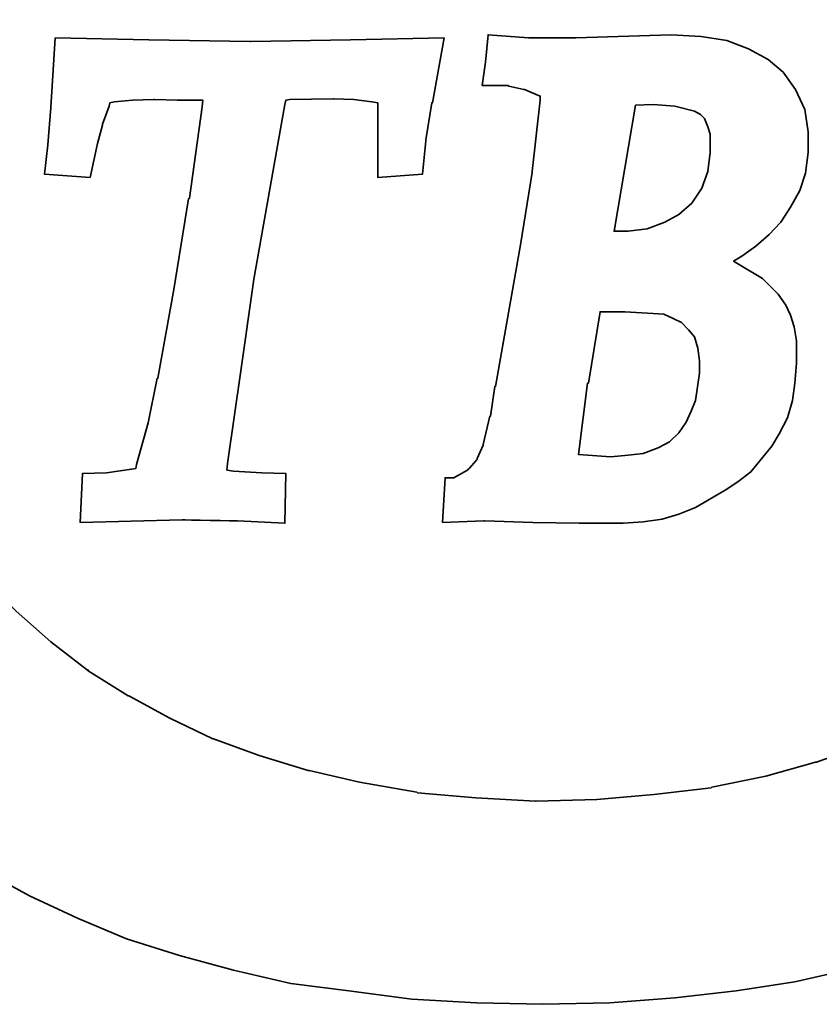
# Model space of a CAD drawing. Header units: millimetres. Extents: x 2 to 201, y -2 to 101.
# Tile 5 of 56: x 143.31 to 145.63, y 48.69 to 51.54. Entities that reach past the tile are written whole.
import ezdxf

# ---------------------------------------------------------------- set-up
doc = ezdxf.new("R2010")
doc.units = ezdxf.units.MM
doc.header["$LTSCALE"] = 0.1
doc.layers.add('layer 1', color=7, linetype='CONTINUOUS')

msp = doc.modelspace()

# ---------------------------------------------------------------- linework, layer by layer
at = {"layer": 'layer 1', "color": 1, "lineweight": 35}
for points, knots in [([(146.5185, 51.7267), (146.5185, 51.7267), (147.0775, 52.0725), (147.0775, 52.0725), (147.0775, 52.0725), (147.0775, 52.0725), (146.9985, 52.173), (146.9985, 52.173), (146.9985, 52.173), (146.9985, 52.173), (146.9075, 52.2665), (146.9075, 52.2665), (146.9075, 52.2665), (146.9075, 52.2665), (146.8138, 52.358), (146.8138, 52.358), (146.8138, 52.358), (146.8138, 52.358), (146.7175, 52.4395), (146.7175, 52.4395), (146.7175, 52.4395), (146.7175, 52.4395), (146.6145, 52.521), (146.6145, 52.521), (146.6145, 52.521), (146.6145, 52.521), (146.612, 52.521), (146.612, 52.521), (146.612, 52.521), (146.612, 52.521), (146.4995, 52.5905), (146.4995, 52.5905), (146.4995, 52.5905), (146.4995, 52.5905), (146.4995, 52.5927), (146.4995, 52.5927), (146.4995, 52.5927), (146.4995, 52.5927), (146.3865, 52.6622), (146.3865, 52.6622), (146.3865, 52.6622), (146.3865, 52.6622), (146.2645, 52.7225), (146.2645, 52.7225), (146.2645, 52.7225), (146.2645, 52.7225), (146.1418, 52.785), (146.1418, 52.785), (146.1418, 52.785), (146.1418, 52.785), (145.993, 52.8425), (145.993, 52.8425), (145.993, 52.8425), (145.993, 52.8425), (145.8323, 52.8975), (145.8323, 52.8975), (145.8323, 52.8975), (145.8323, 52.8975), (145.6645, 52.9455), (145.6645, 52.9455), (145.6645, 52.9455), (145.6645, 52.9455), (145.4873, 52.9837), (145.4873, 52.9837), (145.4873, 52.9837), (145.4873, 52.9837), (145.307, 53.0105), (145.307, 53.0105), (145.307, 53.0105), (145.307, 53.0105), (145.1105, 53.0295), (145.1105, 53.0295), (145.1105, 53.0295), (145.1105, 53.0295), (144.909, 53.039), (144.909, 53.039), (144.909, 53.039), (144.909, 53.039), (144.705, 53.0345), (144.705, 53.0345), (144.705, 53.0345), (144.705, 53.0345), (144.5105, 53.0225), (144.5105, 53.0225), (144.5105, 53.0225), (144.5105, 53.0225), (144.3305, 53.0055), (144.3305, 53.0055), (144.3305, 53.0055), (144.3305, 53.0055), (144.1555, 52.9837), (144.1555, 52.9837), (144.1555, 52.9837), (144.1555, 52.9837), (143.9878, 52.9502), (143.9878, 52.9502), (143.9878, 52.9502), (143.9878, 52.9502), (143.8725, 52.9192), (143.8725, 52.9192), (143.8725, 52.9192), (143.8725, 52.9192), (143.7575, 52.8855), (143.7575, 52.8855), (143.7575, 52.8855), (143.7575, 52.8855), (143.6445, 52.847), (143.6445, 52.847), (143.6445, 52.847), (143.6445, 52.847), (143.539, 52.804), (143.539, 52.804), (143.539, 52.804), (143.539, 52.804), (143.436, 52.756), (143.436, 52.756), (143.436, 52.756), (143.436, 52.756), (143.3305, 52.7055), (143.3305, 52.7055), (143.3305, 52.7055), (143.3305, 52.7055), (143.2345, 52.6527), (143.2345, 52.6527), (143.2345, 52.6527), (143.2345, 52.6527), (143.1385, 52.5975), (143.1385, 52.5975), (143.1385, 52.5975), (143.1385, 52.5975), (143.0473, 52.5352), (143.0473, 52.5352), (143.0473, 52.5352), (143.0473, 52.5352), (142.9585, 52.473), (142.9585, 52.473), (142.9585, 52.473), (142.9585, 52.473), (142.877, 52.406), (142.877, 52.406), (142.877, 52.406), (142.877, 52.406), (142.793, 52.334), (142.793, 52.334), (142.793, 52.334), (142.793, 52.334), (142.6468, 52.1897), (142.6468, 52.1897), (142.6468, 52.1897), (142.6468, 52.1897), (142.644, 52.1875), (142.644, 52.1875), (142.644, 52.1875), (142.644, 52.1875), (142.5075, 52.0245), (142.5075, 52.0245), (142.5075, 52.0245), (142.5075, 52.0245), (142.4305, 51.9115), (142.4305, 51.9115), (142.4305, 51.9115), (142.4305, 51.9115), (142.4283, 51.909), (142.4283, 51.909), (142.4283, 51.909), (142.4283, 51.909), (142.354, 51.782), (142.354, 51.782), (142.354, 51.782), (142.354, 51.782), (142.2865, 51.6502), (142.2865, 51.6502), (142.2865, 51.6502), (142.2865, 51.6502), (142.229, 51.5015), (142.229, 51.5015), (142.229, 51.5015), (142.229, 51.5015), (142.181, 51.3455), (142.181, 51.3455), (142.181, 51.3455), (142.181, 51.3455), (142.181, 51.3405), (142.181, 51.3405), (142.181, 51.3405), (142.181, 51.3405), (142.15, 51.1725), (142.15, 51.1725), (142.15, 51.1725), (142.15, 51.1725), (142.1405, 51.0887), (142.1405, 51.0887), (142.1405, 51.0887), (142.1405, 51.0887), (142.1355, 50.995), (142.1355, 50.995), (142.1355, 50.995), (142.1355, 50.995), (142.1308, 50.9015), (142.1308, 50.9015), (142.1308, 50.9015), (142.1308, 50.9015), (142.1308, 50.808), (142.1308, 50.808), (142.1308, 50.808), (142.1308, 50.808), (142.145, 50.621), (142.145, 50.621), (142.145, 50.621), (142.145, 50.621), (142.174, 50.4527), (142.174, 50.4527), (142.174, 50.4527), (142.174, 50.4527), (142.21, 50.2945), (142.21, 50.2945), (142.21, 50.2945), (142.21, 50.2945), (142.2653, 50.146), (142.2653, 50.146), (142.2653, 50.146), (142.2653, 50.146), (142.3253, 50.0042), (142.3253, 50.0042), (142.3253, 50.0042), (142.3253, 50.0042), (142.397, 49.875), (142.397, 49.875), (142.397, 49.875), (142.397, 49.875), (142.4715, 49.7502), (142.4715, 49.7502), (142.4715, 49.7502), (142.4715, 49.7502), (142.5625, 49.6375), (142.5625, 49.6375), (142.5625, 49.6375), (142.5625, 49.6375), (142.6538, 49.5267), (142.6538, 49.5267), (142.6538, 49.5267), (142.6538, 49.5267), (142.7545, 49.4285), (142.7545, 49.4285), (142.7545, 49.4285), (142.7545, 49.4285), (142.8575, 49.3277), (142.8575, 49.3277), (142.8575, 49.3277), (142.8575, 49.3277), (142.968, 49.2415), (142.968, 49.2415), (142.968, 49.2415), (142.968, 49.2415), (143.0855, 49.1552), (143.0855, 49.1552), (143.0855, 49.1552), (143.0855, 49.1552), (143.2105, 49.0785), (143.2105, 49.0785), (143.2105, 49.0785), (143.2105, 49.0785), (143.3398, 49.0087), (143.3398, 49.0087), (143.3398, 49.0087), (143.3398, 49.0087), (143.479, 48.9437), (143.479, 48.9437), (143.479, 48.9437), (143.479, 48.9437), (143.6205, 48.884), (143.6205, 48.884), (143.6205, 48.884), (143.6205, 48.884), (143.774, 48.836), (143.774, 48.836), (143.774, 48.836), (143.774, 48.836), (143.93, 48.793), (143.93, 48.793), (143.93, 48.793), (143.93, 48.793), (144.0955, 48.7545), (144.0955, 48.7545), (144.0955, 48.7545), (144.0955, 48.7545), (144.2633, 48.733), (144.2633, 48.733), (144.2633, 48.733), (144.2633, 48.733), (144.4458, 48.709), (144.4458, 48.709), (144.4458, 48.709), (144.4458, 48.709), (144.633, 48.6992), (144.633, 48.6992), (144.633, 48.6992), (144.633, 48.6992), (144.825, 48.6945), (144.825, 48.6945), (144.825, 48.6945), (144.825, 48.6945), (145.0193, 48.6992), (145.0193, 48.6992), (145.0193, 48.6992), (145.0193, 48.6992), (145.2065, 48.7137), (145.2065, 48.7137), (145.2065, 48.7137), (145.2065, 48.7137), (145.384, 48.733), (145.384, 48.733), (145.384, 48.733), (145.384, 48.733), (145.554, 48.7592), (145.554, 48.7592), (145.554, 48.7592), (145.554, 48.7592), (145.7195, 48.7975), (145.7195, 48.7975), (145.7195, 48.7975), (145.7195, 48.7975), (145.878, 48.841), (145.878, 48.841), (145.878, 48.841), (145.878, 48.841), (146.027, 48.8912), (146.027, 48.8912), (146.027, 48.8912), (146.027, 48.8912), (146.1755, 48.9512), (146.1755, 48.9512), (146.1755, 48.9512), (146.1755, 48.9512), (146.3773, 49.047), (146.3773, 49.047), (146.3773, 49.047), (146.3773, 49.047), (146.4753, 49.1), (146.4753, 49.1), (146.4753, 49.1), (146.4753, 49.1), (146.5668, 49.1552), (146.5668, 49.1552), (146.5668, 49.1552), (146.5668, 49.1552), (146.6555, 49.2172), (146.6555, 49.2172), (146.6555, 49.2172), (146.6555, 49.2172), (146.7415, 49.2845), (146.7415, 49.2845), (146.7415, 49.2845), (146.7415, 49.2845), (146.8235, 49.352), (146.8235, 49.352), (146.8235, 49.352), (146.8235, 49.352), (146.9003, 49.424), (146.9003, 49.424), (146.9003, 49.424), (146.9003, 49.424), (147.001, 49.5247), (147.001, 49.5247), (147.001, 49.5247), (147.001, 49.5247), (147.0465, 49.5727), (147.0465, 49.5727), (147.0465, 49.5727), (147.0465, 49.5727), (147.08, 49.6085), (147.08, 49.6085), (147.08, 49.6085), (147.08, 49.6085), (146.5185, 49.9565), (146.5185, 49.9565), (146.5185, 49.9565), (146.5185, 49.9565), (146.432, 49.8722), (146.432, 49.8722), (146.432, 49.8722), (146.432, 49.8722), (146.3365, 49.791), (146.3365, 49.791), (146.3365, 49.791), (146.3365, 49.791), (146.2305, 49.7092), (146.2305, 49.7092), (146.2305, 49.7092), (146.2305, 49.7092), (146.1205, 49.6325), (146.1205, 49.6325), (146.1205, 49.6325), (146.1205, 49.6325), (146.118, 49.63), (146.118, 49.63), (146.118, 49.63), (146.118, 49.63), (146.0028, 49.5627), (146.0028, 49.5627), (146.0028, 49.5627), (146.0028, 49.5627), (145.883, 49.5005), (145.883, 49.5005), (145.883, 49.5005), (145.883, 49.5005), (145.8805, 49.5005), (145.8805, 49.5005), (145.8805, 49.5005), (145.8805, 49.5005), (145.751, 49.4427), (145.751, 49.4427), (145.751, 49.4427), (145.751, 49.4427), (145.6165, 49.3947), (145.6165, 49.3947), (145.6165, 49.3947), (145.6165, 49.3947), (145.6143, 49.3947), (145.6143, 49.3947), (145.6143, 49.3947), (145.6143, 49.3947), (145.47, 49.354), (145.47, 49.354), (145.47, 49.354), (145.47, 49.354), (145.3145, 49.323), (145.3145, 49.323), (145.3145, 49.323), (145.3145, 49.323), (145.312, 49.3205), (145.312, 49.3205), (145.312, 49.3205), (145.312, 49.3205), (145.1465, 49.3015), (145.1465, 49.3015), (145.1465, 49.3015), (145.1465, 49.3015), (144.981, 49.287), (144.981, 49.287), (144.981, 49.287), (144.981, 49.287), (144.8058, 49.282), (144.8058, 49.282), (144.8058, 49.282), (144.8058, 49.282), (144.8035, 49.282), (144.8035, 49.282), (144.8035, 49.282), (144.8035, 49.282), (144.6308, 49.292), (144.6308, 49.292), (144.6308, 49.292), (144.6308, 49.292), (144.4625, 49.306), (144.4625, 49.306), (144.4625, 49.306), (144.4625, 49.306), (144.4603, 49.3085), (144.4603, 49.3085), (144.4603, 49.3085), (144.4603, 49.3085), (144.2945, 49.3372), (144.2945, 49.3372), (144.2945, 49.3372), (144.2945, 49.3372), (144.1485, 49.3707), (144.1485, 49.3707), (144.1485, 49.3707), (144.1485, 49.3707), (144.146, 49.3707), (144.146, 49.3707), (144.146, 49.3707), (144.146, 49.3707), (144.0045, 49.414), (144.0045, 49.414), (144.0045, 49.414), (144.0045, 49.414), (143.8725, 49.462), (143.8725, 49.462), (143.8725, 49.462), (143.8725, 49.462), (143.87, 49.462), (143.87, 49.462), (143.87, 49.462), (143.87, 49.462), (143.7455, 49.522), (143.7455, 49.522), (143.7455, 49.522), (143.7455, 49.522), (143.6275, 49.5867), (143.6275, 49.5867), (143.6275, 49.5867), (143.6275, 49.5867), (143.6255, 49.5867), (143.6255, 49.5867), (143.6255, 49.5867), (143.6255, 49.5867), (143.51, 49.6587), (143.51, 49.6587), (143.51, 49.6587), (143.51, 49.6587), (143.51, 49.6612), (143.51, 49.6612), (143.51, 49.6612), (143.51, 49.6612), (143.508, 49.6612), (143.508, 49.6612), (143.508, 49.6612), (143.508, 49.6612), (143.402, 49.743), (143.402, 49.743), (143.402, 49.743), (143.402, 49.743), (143.3015, 49.8315), (143.3015, 49.8315), (143.3015, 49.8315), (143.3015, 49.8315), (143.299, 49.8337), (143.299, 49.8337), (143.299, 49.8337), (143.299, 49.8337), (143.208, 49.9275), (143.208, 49.9275), (143.208, 49.9275), (143.208, 49.9275), (143.1218, 50.0282), (143.1218, 50.0282), (143.1218, 50.0282), (143.1218, 50.0282), (143.1218, 50.0305), (143.1218, 50.0305), (143.1218, 50.0305), (143.1218, 50.0305), (143.0448, 50.146), (143.0448, 50.146), (143.0448, 50.146), (143.0448, 50.146), (143.0425, 50.146), (143.0425, 50.146), (143.0425, 50.146), (143.0425, 50.146), (143.04, 50.1505), (143.04, 50.1505), (143.04, 50.1505), (143.04, 50.1505), (142.98, 50.2632), (142.98, 50.2632), (142.98, 50.2632), (142.98, 50.2632), (142.98, 50.2657), (142.98, 50.2657), (142.98, 50.2657), (142.98, 50.2657), (142.9295, 50.398), (142.9295, 50.398), (142.9295, 50.398), (142.9295, 50.398), (142.927, 50.4025), (142.927, 50.4025), (142.927, 50.4025), (142.927, 50.4025), (142.8843, 50.5465), (142.8843, 50.5465), (142.8843, 50.5465), (142.8843, 50.5465), (142.8843, 50.549), (142.8843, 50.549), (142.8843, 50.549), (142.8843, 50.549), (142.8695, 50.6255), (142.8695, 50.6255), (142.8695, 50.6255), (142.8695, 50.6255), (142.867, 50.628), (142.867, 50.628), (142.867, 50.628), (142.867, 50.628), (142.8575, 50.7047), (142.8575, 50.7047), (142.8575, 50.7047), (142.8575, 50.7047), (142.853, 50.791), (142.853, 50.791), (142.853, 50.791), (142.853, 50.791), (142.8503, 50.8775), (142.8503, 50.8775), (142.8503, 50.8775), (142.8503, 50.8775), (142.8503, 50.88), (142.8503, 50.88), (142.8503, 50.88), (142.8503, 50.88), (142.855, 50.9567), (142.855, 50.9567), (142.855, 50.9567), (142.855, 50.9567), (142.855, 50.9665), (142.855, 50.9665), (142.855, 50.9665), (142.855, 50.9665), (142.8623, 51.048), (142.8623, 51.048), (142.8623, 51.048), (142.8623, 51.048), (142.872, 51.1245), (142.872, 51.1245), (142.872, 51.1245), (142.872, 51.1245), (142.872, 51.1272), (142.872, 51.1272), (142.872, 51.1272), (142.872, 51.1272), (142.8745, 51.1272), (142.8745, 51.1272), (142.8745, 51.1272), (142.8745, 51.1272), (142.8745, 51.132), (142.8745, 51.132), (142.8745, 51.132), (142.8745, 51.132), (142.889, 51.2015), (142.889, 51.2015), (142.889, 51.2015), (142.889, 51.2015), (142.889, 51.204), (142.889, 51.204), (142.889, 51.204), (142.889, 51.204), (142.8935, 51.2205), (142.8935, 51.2205), (142.8935, 51.2205), (142.8935, 51.2205), (142.9323, 51.3455), (142.9323, 51.3455), (142.9323, 51.3455), (142.9323, 51.3455), (142.9323, 51.3477), (142.9323, 51.3477), (142.9323, 51.3477), (142.9323, 51.3477), (142.9945, 51.4775), (142.9945, 51.4775), (142.9945, 51.4775), (142.9945, 51.4775), (143.0615, 51.5975), (143.0615, 51.5975), (143.0615, 51.5975), (143.0615, 51.5975), (143.064, 51.5995), (143.064, 51.5995), (143.064, 51.5995), (143.064, 51.5995), (143.1458, 51.71), (143.1458, 51.71), (143.1458, 51.71), (143.1458, 51.71), (143.232, 51.806), (143.232, 51.806), (143.232, 51.806), (143.232, 51.806), (143.232, 51.8085), (143.232, 51.8085), (143.232, 51.8085), (143.232, 51.8085), (143.323, 51.8995), (143.323, 51.8995), (143.323, 51.8995), (143.323, 51.8995), (143.3255, 51.8995), (143.3255, 51.8995), (143.3255, 51.8995), (143.3255, 51.8995), (143.426, 51.9857), (143.426, 51.9857), (143.426, 51.9857), (143.426, 51.9857), (143.5365, 52.0625), (143.5365, 52.0625), (143.5365, 52.0625), (143.5365, 52.0625), (143.539, 52.065), (143.539, 52.065), (143.539, 52.065), (143.539, 52.065), (143.6543, 52.137), (143.6543, 52.137), (143.6543, 52.137), (143.6543, 52.137), (143.774, 52.2042), (143.774, 52.2042), (143.774, 52.2042), (143.774, 52.2042), (143.7765, 52.2042), (143.7765, 52.2042), (143.7765, 52.2042), (143.7765, 52.2042), (143.901, 52.2592), (143.901, 52.2592), (143.901, 52.2592), (143.901, 52.2592), (144.0358, 52.3072), (144.0358, 52.3072), (144.0358, 52.3072), (144.0358, 52.3072), (144.1745, 52.353), (144.1745, 52.353), (144.1745, 52.353), (144.1745, 52.353), (144.177, 52.353), (144.177, 52.353), (144.177, 52.353), (144.177, 52.353), (144.326, 52.3865), (144.326, 52.3865), (144.326, 52.3865), (144.326, 52.3865), (144.326, 52.389), (144.326, 52.389), (144.326, 52.389), (144.326, 52.389), (144.3285, 52.389), (144.3285, 52.389), (144.3285, 52.389), (144.3285, 52.389), (144.494, 52.413), (144.494, 52.413), (144.494, 52.413), (144.494, 52.413), (144.496, 52.413), (144.496, 52.413), (144.496, 52.413), (144.496, 52.413), (144.6668, 52.4272), (144.6668, 52.4272), (144.6668, 52.4272), (144.6668, 52.4272), (144.837, 52.432), (144.837, 52.432), (144.837, 52.432), (144.837, 52.432), (144.8395, 52.432), (144.8395, 52.432), (144.8395, 52.432), (144.8395, 52.432), (145.012, 52.4272), (145.012, 52.4272), (145.012, 52.4272), (145.012, 52.4272), (145.18, 52.413), (145.18, 52.413), (145.18, 52.413), (145.18, 52.413), (145.1825, 52.4105), (145.1825, 52.4105), (145.1825, 52.4105), (145.1825, 52.4105), (145.3405, 52.382), (145.3405, 52.382), (145.3405, 52.382), (145.3405, 52.382), (145.494, 52.3505), (145.494, 52.3505), (145.494, 52.3505), (145.494, 52.3505), (145.4965, 52.3505), (145.4965, 52.3505), (145.4965, 52.3505), (145.4965, 52.3505), (145.6405, 52.3072), (145.6405, 52.3072), (145.6405, 52.3072), (145.6405, 52.3072), (145.7555, 52.2645), (145.7555, 52.2645), (145.7555, 52.2645), (145.7555, 52.2645), (145.871, 52.2165), (145.871, 52.2165), (145.871, 52.2165), (145.871, 52.2165), (145.8735, 52.2165), (145.8735, 52.2165), (145.8735, 52.2165), (145.8735, 52.2165), (145.979, 52.161), (145.979, 52.161), (145.979, 52.161), (145.979, 52.161), (146.0845, 52.0985), (146.0845, 52.0985), (146.0845, 52.0985), (146.0845, 52.0985), (146.0845, 52.0965), (146.0845, 52.0965), (146.0845, 52.0965), (146.0845, 52.0965), (146.1805, 52.034), (146.1805, 52.034), (146.1805, 52.034), (146.1805, 52.034), (146.1828, 52.034), (146.1828, 52.034), (146.1828, 52.034), (146.1828, 52.034), (146.2715, 51.9645), (146.2715, 51.9645), (146.2715, 51.9645), (146.2715, 51.9645), (146.274, 51.9617), (146.274, 51.9617), (146.274, 51.9617), (146.274, 51.9617), (146.3605, 51.8875), (146.3605, 51.8875), (146.3605, 51.8875), (146.3605, 51.8875), (146.3625, 51.885), (146.3625, 51.885), (146.3625, 51.885), (146.3625, 51.885), (146.4395, 51.806), (146.4395, 51.806), (146.4395, 51.806), (146.4395, 51.806), (146.4825, 51.7605), (146.4825, 51.7605), (146.4825, 51.7605), (146.4825, 51.7605), (146.5185, 51.7267), (146.5185, 51.7267)], [0, 0, 0, 0, 0.004808, 0.004808, 0.004808, 0.004808, 0.009615, 0.009615, 0.009615, 0.009615, 0.014423, 0.014423, 0.014423, 0.014423, 0.019231, 0.019231, 0.019231, 0.019231, 0.024038, 0.024038, 0.024038, 0.024038, 0.028846, 0.028846, 0.028846, 0.028846, 0.033654, 0.033654, 0.033654, 0.033654, 0.038462, 0.038462, 0.038462, 0.038462, 0.043269, 0.043269, 0.043269, 0.043269, 0.048077, 0.048077, 0.048077, 0.048077, 0.052885, 0.052885, 0.052885, 0.052885, 0.057692, 0.057692, 0.057692, 0.057692, 0.0625, 0.0625, 0.0625, 0.0625, 0.067308, 0.067308, 0.067308, 0.067308, 0.072115, 0.072115, 0.072115, 0.072115, 0.076923, 0.076923, 0.076923, 0.076923, 0.081731, 0.081731, 0.081731, 0.081731, 0.086538, 0.086538, 0.086538, 0.086538, 0.091346, 0.091346, 0.091346, 0.091346, 0.096154, 0.096154, 0.096154, 0.096154, 0.100962, 0.100962, 0.100962, 0.100962, 0.105769, 0.105769, 0.105769, 0.105769, 0.110577, 0.110577, 0.110577, 0.110577, 0.115385, 0.115385, 0.115385, 0.115385, 0.120192, 0.120192, 0.120192, 0.120192, 0.125, 0.125, 0.125, 0.125, 0.129808, 0.129808, 0.129808, 0.129808, 0.134615, 0.134615, 0.134615, 0.134615, 0.139423, 0.139423, 0.139423, 0.139423, 0.144231, 0.144231, 0.144231, 0.144231, 0.149038, 0.149038, 0.149038, 0.149038, 0.153846, 0.153846, 0.153846, 0.153846, 0.158654, 0.158654, 0.158654, 0.158654, 0.163462, 0.163462, 0.163462, 0.163462, 0.168269, 0.168269, 0.168269, 0.168269, 0.173077, 0.173077, 0.173077, 0.173077, 0.177885, 0.177885, 0.177885, 0.177885, 0.182692, 0.182692, 0.182692, 0.182692, 0.1875, 0.1875, 0.1875, 0.1875, 0.192308, 0.192308, 0.192308, 0.192308, 0.197115, 0.197115, 0.197115, 0.197115, 0.201923, 0.201923, 0.201923, 0.201923, 0.206731, 0.206731, 0.206731, 0.206731, 0.211538, 0.211538, 0.211538, 0.211538, 0.216346, 0.216346, 0.216346, 0.216346, 0.221154, 0.221154, 0.221154, 0.221154, 0.225962, 0.225962, 0.225962, 0.225962, 0.230769, 0.230769, 0.230769, 0.230769, 0.235577, 0.235577, 0.235577, 0.235577, 0.240385, 0.240385, 0.240385, 0.240385, 0.245192, 0.245192, 0.245192, 0.245192, 0.25, 0.25, 0.25, 0.25, 0.254808, 0.254808, 0.254808, 0.254808, 0.259615, 0.259615, 0.259615, 0.259615, 0.264423, 0.264423, 0.264423, 0.264423, 0.269231, 0.269231, 0.269231, 0.269231, 0.274038, 0.274038, 0.274038, 0.274038, 0.278846, 0.278846, 0.278846, 0.278846, 0.283654, 0.283654, 0.283654, 0.283654, 0.288462, 0.288462, 0.288462, 0.288462, 0.293269, 0.293269, 0.293269, 0.293269, 0.298077, 0.298077, 0.298077, 0.298077, 0.302885, 0.302885, 0.302885, 0.302885, 0.307692, 0.307692, 0.307692, 0.307692, 0.3125, 0.3125, 0.3125, 0.3125, 0.317308, 0.317308, 0.317308, 0.317308, 0.322115, 0.322115, 0.322115, 0.322115, 0.326923, 0.326923, 0.326923, 0.326923, 0.331731, 0.331731, 0.331731, 0.331731, 0.336538, 0.336538, 0.336538, 0.336538, 0.341346, 0.341346, 0.341346, 0.341346, 0.346154, 0.346154, 0.346154, 0.346154, 0.350962, 0.350962, 0.350962, 0.350962, 0.355769, 0.355769, 0.355769, 0.355769, 0.360577, 0.360577, 0.360577, 0.360577, 0.365385, 0.365385, 0.365385, 0.365385, 0.370192, 0.370192, 0.370192, 0.370192, 0.375, 0.375, 0.375, 0.375, 0.379808, 0.379808, 0.379808, 0.379808, 0.384615, 0.384615, 0.384615, 0.384615, 0.389423, 0.389423, 0.389423, 0.389423, 0.394231, 0.394231, 0.394231, 0.394231, 0.399038, 0.399038, 0.399038, 0.399038, 0.403846, 0.403846, 0.403846, 0.403846, 0.408654, 0.408654, 0.408654, 0.408654, 0.413462, 0.413462, 0.413462, 0.413462, 0.418269, 0.418269, 0.418269, 0.418269, 0.423077, 0.423077, 0.423077, 0.423077, 0.427885, 0.427885, 0.427885, 0.427885, 0.432692, 0.432692, 0.432692, 0.432692, 0.4375, 0.4375, 0.4375, 0.4375, 0.442308, 0.442308, 0.442308, 0.442308, 0.447115, 0.447115, 0.447115, 0.447115, 0.451923, 0.451923, 0.451923, 0.451923, 0.456731, 0.456731, 0.456731, 0.456731, 0.461538, 0.461538, 0.461538, 0.461538, 0.466346, 0.466346, 0.466346, 0.466346, 0.471154, 0.471154, 0.471154, 0.471154, 0.475962, 0.475962, 0.475962, 0.475962, 0.480769, 0.480769, 0.480769, 0.480769, 0.485577, 0.485577, 0.485577, 0.485577, 0.490385, 0.490385, 0.490385, 0.490385, 0.495192, 0.495192, 0.495192, 0.495192, 0.5, 0.5, 0.5, 0.5, 0.504808, 0.504808, 0.504808, 0.504808, 0.509615, 0.509615, 0.509615, 0.509615, 0.514423, 0.514423, 0.514423, 0.514423, 0.519231, 0.519231, 0.519231, 0.519231, 0.524038, 0.524038, 0.524038, 0.524038, 0.528846, 0.528846, 0.528846, 0.528846, 0.533654, 0.533654, 0.533654, 0.533654, 0.538462, 0.538462, 0.538462, 0.538462, 0.543269, 0.543269, 0.543269, 0.543269, 0.548077, 0.548077, 0.548077, 0.548077, 0.552885, 0.552885, 0.552885, 0.552885, 0.557692, 0.557692, 0.557692, 0.557692, 0.5625, 0.5625, 0.5625, 0.5625, 0.567308, 0.567308, 0.567308, 0.567308, 0.572115, 0.572115, 0.572115, 0.572115, 0.576923, 0.576923, 0.576923, 0.576923, 0.581731, 0.581731, 0.581731, 0.581731, 0.586538, 0.586538, 0.586538, 0.586538, 0.591346, 0.591346, 0.591346, 0.591346, 0.596154, 0.596154, 0.596154, 0.596154, 0.600962, 0.600962, 0.600962, 0.600962, 0.605769, 0.605769, 0.605769, 0.605769, 0.610577, 0.610577, 0.610577, 0.610577, 0.615385, 0.615385, 0.615385, 0.615385, 0.620192, 0.620192, 0.620192, 0.620192, 0.625, 0.625, 0.625, 0.625, 0.629808, 0.629808, 0.629808, 0.629808, 0.634615, 0.634615, 0.634615, 0.634615, 0.639423, 0.639423, 0.639423, 0.639423, 0.644231, 0.644231, 0.644231, 0.644231, 0.649038, 0.649038, 0.649038, 0.649038, 0.653846, 0.653846, 0.653846, 0.653846, 0.658654, 0.658654, 0.658654, 0.658654, 0.663462, 0.663462, 0.663462, 0.663462, 0.668269, 0.668269, 0.668269, 0.668269, 0.673077, 0.673077, 0.673077, 0.673077, 0.677885, 0.677885, 0.677885, 0.677885, 0.682692, 0.682692, 0.682692, 0.682692, 0.6875, 0.6875, 0.6875, 0.6875, 0.692308, 0.692308, 0.692308, 0.692308, 0.697115, 0.697115, 0.697115, 0.697115, 0.701923, 0.701923, 0.701923, 0.701923, 0.706731, 0.706731, 0.706731, 0.706731, 0.711538, 0.711538, 0.711538, 0.711538, 0.716346, 0.716346, 0.716346, 0.716346, 0.721154, 0.721154, 0.721154, 0.721154, 0.725962, 0.725962, 0.725962, 0.725962, 0.730769, 0.730769, 0.730769, 0.730769, 0.735577, 0.735577, 0.735577, 0.735577, 0.740385, 0.740385, 0.740385, 0.740385, 0.745192, 0.745192, 0.745192, 0.745192, 0.75, 0.75, 0.75, 0.75, 0.754808, 0.754808, 0.754808, 0.754808, 0.759615, 0.759615, 0.759615, 0.759615, 0.764423, 0.764423, 0.764423, 0.764423, 0.769231, 0.769231, 0.769231, 0.769231, 0.774038, 0.774038, 0.774038, 0.774038, 0.778846, 0.778846, 0.778846, 0.778846, 0.783654, 0.783654, 0.783654, 0.783654, 0.788462, 0.788462, 0.788462, 0.788462, 0.793269, 0.793269, 0.793269, 0.793269, 0.798077, 0.798077, 0.798077, 0.798077, 0.802885, 0.802885, 0.802885, 0.802885, 0.807692, 0.807692, 0.807692, 0.807692, 0.8125, 0.8125, 0.8125, 0.8125, 0.817308, 0.817308, 0.817308, 0.817308, 0.822115, 0.822115, 0.822115, 0.822115, 0.826923, 0.826923, 0.826923, 0.826923, 0.831731, 0.831731, 0.831731, 0.831731, 0.836538, 0.836538, 0.836538, 0.836538, 0.841346, 0.841346, 0.841346, 0.841346, 0.846154, 0.846154, 0.846154, 0.846154, 0.850962, 0.850962, 0.850962, 0.850962, 0.855769, 0.855769, 0.855769, 0.855769, 0.860577, 0.860577, 0.860577, 0.860577, 0.865385, 0.865385, 0.865385, 0.865385, 0.870192, 0.870192, 0.870192, 0.870192, 0.875, 0.875, 0.875, 0.875, 0.879808, 0.879808, 0.879808, 0.879808, 0.884615, 0.884615, 0.884615, 0.884615, 0.889423, 0.889423, 0.889423, 0.889423, 0.894231, 0.894231, 0.894231, 0.894231, 0.899038, 0.899038, 0.899038, 0.899038, 0.903846, 0.903846, 0.903846, 0.903846, 0.908654, 0.908654, 0.908654, 0.908654, 0.913462, 0.913462, 0.913462, 0.913462, 0.918269, 0.918269, 0.918269, 0.918269, 0.923077, 0.923077, 0.923077, 0.923077, 0.927885, 0.927885, 0.927885, 0.927885, 0.932692, 0.932692, 0.932692, 0.932692, 0.9375, 0.9375, 0.9375, 0.9375, 0.942308, 0.942308, 0.942308, 0.942308, 0.947115, 0.947115, 0.947115, 0.947115, 0.951923, 0.951923, 0.951923, 0.951923, 0.956731, 0.956731, 0.956731, 0.956731, 0.961538, 0.961538, 0.961538, 0.961538, 0.966346, 0.966346, 0.966346, 0.966346, 0.971154, 0.971154, 0.971154, 0.971154, 0.975962, 0.975962, 0.975962, 0.975962, 0.980769, 0.980769, 0.980769, 0.980769, 0.985577, 0.985577, 0.985577, 0.985577, 0.990385, 0.990385, 0.990385, 0.990385, 0.995192, 0.995192, 0.995192, 0.995192, 1, 1, 1, 1]), ([(145.5925, 51.2185), (145.5925, 51.2185), (145.583, 51.283), (145.583, 51.283), (145.583, 51.283), (145.583, 51.283), (145.5565, 51.3405), (145.5565, 51.3405), (145.5565, 51.3405), (145.5565, 51.3405), (145.5205, 51.391), (145.5205, 51.391), (145.5205, 51.391), (145.5205, 51.391), (145.4775, 51.427), (145.4775, 51.427), (145.4775, 51.427), (145.4775, 51.427), (145.42, 51.458), (145.42, 51.458), (145.42, 51.458), (145.42, 51.458), (145.3575, 51.482), (145.3575, 51.482), (145.3575, 51.482), (145.3575, 51.482), (145.283, 51.494), (145.283, 51.494), (145.283, 51.494), (145.283, 51.494), (145.1965, 51.499), (145.1965, 51.499), (145.1965, 51.499), (145.1965, 51.499), (144.921, 51.4895), (144.921, 51.4895), (144.921, 51.4895), (144.921, 51.4895), (144.784, 51.4895), (144.784, 51.4895), (144.784, 51.4895), (144.784, 51.4895), (144.6668, 51.499), (144.6668, 51.499), (144.6668, 51.499), (144.6668, 51.499), (144.6595, 51.42), (144.6595, 51.42), (144.6595, 51.42), (144.6595, 51.42), (144.6495, 51.3525), (144.6495, 51.3525), (144.6495, 51.3525), (144.6495, 51.3525), (144.7215, 51.3525), (144.7215, 51.3525), (144.7215, 51.3525), (144.7215, 51.3525), (144.724, 51.3525), (144.724, 51.3525), (144.724, 51.3525), (144.724, 51.3525), (144.7265, 51.3502), (144.7265, 51.3502), (144.7265, 51.3502), (144.7265, 51.3502), (144.7698, 51.3405), (144.7698, 51.3405), (144.7698, 51.3405), (144.7698, 51.3405), (144.772, 51.3405), (144.772, 51.3405), (144.772, 51.3405), (144.772, 51.3405), (144.8058, 51.326), (144.8058, 51.326), (144.8058, 51.326), (144.8058, 51.326), (144.8175, 51.3215), (144.8175, 51.3215), (144.8175, 51.3215), (144.8175, 51.3215), (144.8175, 51.3092), (144.8175, 51.3092), (144.8175, 51.3092), (144.8175, 51.3092), (144.7938, 51.103), (144.7938, 51.103), (144.7938, 51.103), (144.7938, 51.103), (144.7938, 51.1005), (144.7938, 51.1005), (144.7938, 51.1005), (144.7938, 51.1005), (144.76, 50.8917), (144.76, 50.8917), (144.76, 50.8917), (144.76, 50.8917), (144.688, 50.4815), (144.688, 50.4815), (144.688, 50.4815), (144.688, 50.4815), (144.6858, 50.4815), (144.6858, 50.4815), (144.6858, 50.4815), (144.6858, 50.4815), (144.6735, 50.3952), (144.6735, 50.3952), (144.6735, 50.3952), (144.6735, 50.3952), (144.6715, 50.3952), (144.6715, 50.3952), (144.6715, 50.3952), (144.6715, 50.3952), (144.652, 50.314), (144.652, 50.314), (144.652, 50.314), (144.652, 50.314), (144.652, 50.3115), (144.652, 50.3115), (144.652, 50.3115), (144.652, 50.3115), (144.6355, 50.273), (144.6355, 50.273), (144.6355, 50.273), (144.6355, 50.273), (144.6355, 50.2705), (144.6355, 50.2705), (144.6355, 50.2705), (144.6355, 50.2705), (144.633, 50.268), (144.633, 50.268), (144.633, 50.268), (144.633, 50.268), (144.6115, 50.244), (144.6115, 50.244), (144.6115, 50.244), (144.6115, 50.244), (144.609, 50.242), (144.609, 50.242), (144.609, 50.242), (144.609, 50.242), (144.6068, 50.2395), (144.6068, 50.2395), (144.6068, 50.2395), (144.6068, 50.2395), (144.5728, 50.2202), (144.5728, 50.2202), (144.5728, 50.2202), (144.5728, 50.2202), (144.568, 50.2177), (144.568, 50.2177), (144.568, 50.2177), (144.568, 50.2177), (144.5635, 50.2177), (144.5635, 50.2177), (144.5635, 50.2177), (144.5635, 50.2177), (144.542, 50.2177), (144.542, 50.2177), (144.542, 50.2177), (144.542, 50.2177), (144.5348, 50.0885), (144.5348, 50.0885), (144.5348, 50.0885), (144.5348, 50.0885), (144.6548, 50.093), (144.6548, 50.093), (144.6548, 50.093), (144.6548, 50.093), (144.657, 50.093), (144.657, 50.093), (144.657, 50.093), (144.657, 50.093), (144.796, 50.0885), (144.796, 50.0885), (144.796, 50.0885), (144.796, 50.0885), (144.9305, 50.0857), (144.9305, 50.0857), (144.9305, 50.0857), (144.9305, 50.0857), (145.0575, 50.0857), (145.0575, 50.0857), (145.0575, 50.0857), (145.0575, 50.0857), (145.1153, 50.0905), (145.1153, 50.0905), (145.1153, 50.0905), (145.1153, 50.0905), (145.1705, 50.0977), (145.1705, 50.0977), (145.1705, 50.0977), (145.1705, 50.0977), (145.2185, 50.1125), (145.2185, 50.1125), (145.2185, 50.1125), (145.2185, 50.1125), (145.2665, 50.1312), (145.2665, 50.1312), (145.2665, 50.1312), (145.2665, 50.1312), (145.3528, 50.182), (145.3528, 50.182), (145.3528, 50.182), (145.3528, 50.182), (145.3888, 50.2057), (145.3888, 50.2057), (145.3888, 50.2057), (145.3888, 50.2057), (145.427, 50.2345), (145.427, 50.2345), (145.427, 50.2345), (145.427, 50.2345), (145.4873, 50.309), (145.4873, 50.309), (145.4873, 50.309), (145.4873, 50.309), (145.5085, 50.345), (145.5085, 50.345), (145.5085, 50.345), (145.5085, 50.345), (145.5325, 50.3907), (145.5325, 50.3907), (145.5325, 50.3907), (145.5325, 50.3907), (145.547, 50.441), (145.547, 50.441), (145.547, 50.441), (145.547, 50.441), (145.554, 50.4915), (145.554, 50.4915), (145.554, 50.4915), (145.554, 50.4915), (145.559, 50.549), (145.559, 50.549), (145.559, 50.549), (145.559, 50.549), (145.559, 50.6135), (145.559, 50.6135), (145.559, 50.6135), (145.559, 50.6135), (145.552, 50.6542), (145.552, 50.6542), (145.552, 50.6542), (145.552, 50.6542), (145.542, 50.688), (145.542, 50.688), (145.542, 50.688), (145.542, 50.688), (145.528, 50.7167), (145.528, 50.7167), (145.528, 50.7167), (145.528, 50.7167), (145.506, 50.7482), (145.506, 50.7482), (145.506, 50.7482), (145.506, 50.7482), (145.4605, 50.7935), (145.4605, 50.7935), (145.4605, 50.7935), (145.4605, 50.7935), (145.4008, 50.8295), (145.4008, 50.8295), (145.4008, 50.8295), (145.4008, 50.8295), (145.3768, 50.844), (145.3768, 50.844), (145.3768, 50.844), (145.3768, 50.844), (145.4008, 50.8585), (145.4008, 50.8585), (145.4008, 50.8585), (145.4008, 50.8585), (145.4415, 50.887), (145.4415, 50.887), (145.4415, 50.887), (145.4415, 50.887), (145.48, 50.921), (145.48, 50.921), (145.48, 50.921), (145.48, 50.921), (145.5133, 50.9567), (145.5133, 50.9567), (145.5133, 50.9567), (145.5133, 50.9567), (145.542, 51), (145.542, 51), (145.542, 51), (145.542, 51), (145.5685, 51.048), (145.5685, 51.048), (145.5685, 51.048), (145.5685, 51.048), (145.5855, 51.0985), (145.5855, 51.0985), (145.5855, 51.0985), (145.5855, 51.0985), (145.5925, 51.1582), (145.5925, 51.1582), (145.5925, 51.1582), (145.5925, 51.1582), (145.5925, 51.2185), (145.5925, 51.2185)], [0, 0, 0, 0, 0.013158, 0.013158, 0.013158, 0.013158, 0.026316, 0.026316, 0.026316, 0.026316, 0.039474, 0.039474, 0.039474, 0.039474, 0.052632, 0.052632, 0.052632, 0.052632, 0.065789, 0.065789, 0.065789, 0.065789, 0.078947, 0.078947, 0.078947, 0.078947, 0.092105, 0.092105, 0.092105, 0.092105, 0.105263, 0.105263, 0.105263, 0.105263, 0.118421, 0.118421, 0.118421, 0.118421, 0.131579, 0.131579, 0.131579, 0.131579, 0.144737, 0.144737, 0.144737, 0.144737, 0.157895, 0.157895, 0.157895, 0.157895, 0.171053, 0.171053, 0.171053, 0.171053, 0.184211, 0.184211, 0.184211, 0.184211, 0.197368, 0.197368, 0.197368, 0.197368, 0.210526, 0.210526, 0.210526, 0.210526, 0.223684, 0.223684, 0.223684, 0.223684, 0.236842, 0.236842, 0.236842, 0.236842, 0.25, 0.25, 0.25, 0.25, 0.263158, 0.263158, 0.263158, 0.263158, 0.276316, 0.276316, 0.276316, 0.276316, 0.289474, 0.289474, 0.289474, 0.289474, 0.302632, 0.302632, 0.302632, 0.302632, 0.315789, 0.315789, 0.315789, 0.315789, 0.328947, 0.328947, 0.328947, 0.328947, 0.342105, 0.342105, 0.342105, 0.342105, 0.355263, 0.355263, 0.355263, 0.355263, 0.368421, 0.368421, 0.368421, 0.368421, 0.381579, 0.381579, 0.381579, 0.381579, 0.394737, 0.394737, 0.394737, 0.394737, 0.407895, 0.407895, 0.407895, 0.407895, 0.421053, 0.421053, 0.421053, 0.421053, 0.434211, 0.434211, 0.434211, 0.434211, 0.447368, 0.447368, 0.447368, 0.447368, 0.460526, 0.460526, 0.460526, 0.460526, 0.473684, 0.473684, 0.473684, 0.473684, 0.486842, 0.486842, 0.486842, 0.486842, 0.5, 0.5, 0.5, 0.5, 0.513158, 0.513158, 0.513158, 0.513158, 0.526316, 0.526316, 0.526316, 0.526316, 0.539474, 0.539474, 0.539474, 0.539474, 0.552632, 0.552632, 0.552632, 0.552632, 0.565789, 0.565789, 0.565789, 0.565789, 0.578947, 0.578947, 0.578947, 0.578947, 0.592105, 0.592105, 0.592105, 0.592105, 0.605263, 0.605263, 0.605263, 0.605263, 0.618421, 0.618421, 0.618421, 0.618421, 0.631579, 0.631579, 0.631579, 0.631579, 0.644737, 0.644737, 0.644737, 0.644737, 0.657895, 0.657895, 0.657895, 0.657895, 0.671053, 0.671053, 0.671053, 0.671053, 0.684211, 0.684211, 0.684211, 0.684211, 0.697368, 0.697368, 0.697368, 0.697368, 0.710526, 0.710526, 0.710526, 0.710526, 0.723684, 0.723684, 0.723684, 0.723684, 0.736842, 0.736842, 0.736842, 0.736842, 0.75, 0.75, 0.75, 0.75, 0.763158, 0.763158, 0.763158, 0.763158, 0.776316, 0.776316, 0.776316, 0.776316, 0.789474, 0.789474, 0.789474, 0.789474, 0.802632, 0.802632, 0.802632, 0.802632, 0.815789, 0.815789, 0.815789, 0.815789, 0.828947, 0.828947, 0.828947, 0.828947, 0.842105, 0.842105, 0.842105, 0.842105, 0.855263, 0.855263, 0.855263, 0.855263, 0.868421, 0.868421, 0.868421, 0.868421, 0.881579, 0.881579, 0.881579, 0.881579, 0.894737, 0.894737, 0.894737, 0.894737, 0.907895, 0.907895, 0.907895, 0.907895, 0.921053, 0.921053, 0.921053, 0.921053, 0.934211, 0.934211, 0.934211, 0.934211, 0.947368, 0.947368, 0.947368, 0.947368, 0.960526, 0.960526, 0.960526, 0.960526, 0.973684, 0.973684, 0.973684, 0.973684, 0.986842, 0.986842, 0.986842, 0.986842, 1, 1, 1, 1]), ([(143.414, 51.4895), (143.414, 51.4895), (143.402, 51.288), (143.402, 51.288), (143.402, 51.288), (143.402, 51.288), (143.3928, 51.18), (143.3928, 51.18), (143.3928, 51.18), (143.3928, 51.18), (143.383, 51.0957), (143.383, 51.0957), (143.383, 51.0957), (143.383, 51.0957), (143.515, 51.0862), (143.515, 51.0862), (143.515, 51.0862), (143.515, 51.0862), (143.5365, 51.1845), (143.5365, 51.1845), (143.5365, 51.1845), (143.5365, 51.1845), (143.551, 51.2375), (143.551, 51.2375), (143.551, 51.2375), (143.551, 51.2375), (143.551, 51.24), (143.551, 51.24), (143.551, 51.24), (143.551, 51.24), (143.57, 51.2925), (143.57, 51.2925), (143.57, 51.2925), (143.57, 51.2925), (143.5725, 51.302), (143.5725, 51.302), (143.5725, 51.302), (143.5725, 51.302), (143.5845, 51.3045), (143.5845, 51.3045), (143.5845, 51.3045), (143.5845, 51.3045), (143.6375, 51.3092), (143.6375, 51.3092), (143.6375, 51.3092), (143.6375, 51.3092), (143.6995, 51.312), (143.6995, 51.312), (143.6995, 51.312), (143.6995, 51.312), (143.7023, 51.312), (143.7023, 51.312), (143.7023, 51.312), (143.7023, 51.312), (143.767, 51.3092), (143.767, 51.3092), (143.767, 51.3092), (143.767, 51.3092), (143.8195, 51.3092), (143.8195, 51.3092), (143.8195, 51.3092), (143.8195, 51.3092), (143.8415, 51.3092), (143.8415, 51.3092), (143.8415, 51.3092), (143.8415, 51.3092), (143.839, 51.29), (143.839, 51.29), (143.839, 51.29), (143.839, 51.29), (143.8028, 51.0262), (143.8028, 51.0262), (143.8028, 51.0262), (143.8028, 51.0262), (143.8003, 51.024), (143.8003, 51.024), (143.8003, 51.024), (143.8003, 51.024), (143.7575, 50.7622), (143.7575, 50.7622), (143.7575, 50.7622), (143.7575, 50.7622), (143.7115, 50.5055), (143.7115, 50.5055), (143.7115, 50.5055), (143.7115, 50.5055), (143.7095, 50.5055), (143.7095, 50.5055), (143.7095, 50.5055), (143.7095, 50.5055), (143.683, 50.376), (143.683, 50.376), (143.683, 50.376), (143.683, 50.376), (143.6495, 50.256), (143.6495, 50.256), (143.6495, 50.256), (143.6495, 50.256), (143.647, 50.244), (143.647, 50.244), (143.647, 50.244), (143.647, 50.244), (143.635, 50.242), (143.635, 50.242), (143.635, 50.242), (143.635, 50.242), (143.563, 50.232), (143.563, 50.232), (143.563, 50.232), (143.563, 50.232), (143.4933, 50.23), (143.4933, 50.23), (143.4933, 50.23), (143.4933, 50.23), (143.486, 50.0885), (143.486, 50.0885), (143.486, 50.0885), (143.486, 50.0885), (143.7815, 50.0955), (143.7815, 50.0955), (143.7815, 50.0955), (143.7815, 50.0955), (143.7835, 50.0955), (143.7835, 50.0955), (143.7835, 50.0955), (143.7835, 50.0955), (143.942, 50.093), (143.942, 50.093), (143.942, 50.093), (143.942, 50.093), (144.079, 50.0857), (144.079, 50.0857), (144.079, 50.0857), (144.079, 50.0857), (144.081, 50.23), (144.081, 50.23), (144.081, 50.23), (144.081, 50.23), (144.0118, 50.232), (144.0118, 50.232), (144.0118, 50.232), (144.0118, 50.232), (143.93, 50.237), (143.93, 50.237), (143.93, 50.237), (143.93, 50.237), (143.911, 50.2395), (143.911, 50.2395), (143.911, 50.2395), (143.911, 50.2395), (143.913, 50.2585), (143.913, 50.2585), (143.913, 50.2585), (143.913, 50.2585), (143.9515, 50.5272), (143.9515, 50.5272), (143.9515, 50.5272), (143.9515, 50.5272), (143.9878, 50.784), (143.9878, 50.784), (143.9878, 50.784), (143.9878, 50.784), (143.9878, 50.7865), (143.9878, 50.7865), (143.9878, 50.7865), (143.9878, 50.7865), (144.079, 51.2972), (144.079, 51.2972), (144.079, 51.2972), (144.079, 51.2972), (144.081, 51.3092), (144.081, 51.3092), (144.081, 51.3092), (144.081, 51.3092), (144.093, 51.312), (144.093, 51.312), (144.093, 51.312), (144.093, 51.312), (144.218, 51.314), (144.218, 51.314), (144.218, 51.314), (144.218, 51.314), (144.2205, 51.314), (144.2205, 51.314), (144.2205, 51.314), (144.2205, 51.314), (144.278, 51.312), (144.278, 51.312), (144.278, 51.312), (144.278, 51.312), (144.3305, 51.3045), (144.3305, 51.3045), (144.3305, 51.3045), (144.3305, 51.3045), (144.3475, 51.302), (144.3475, 51.302), (144.3475, 51.302), (144.3475, 51.302), (144.3475, 51.2852), (144.3475, 51.2852), (144.3475, 51.2852), (144.3475, 51.2852), (144.3475, 51.175), (144.3475, 51.175), (144.3475, 51.175), (144.3475, 51.175), (144.3475, 51.0862), (144.3475, 51.0862), (144.3475, 51.0862), (144.3475, 51.0862), (144.477, 51.0957), (144.477, 51.0957), (144.477, 51.0957), (144.477, 51.0957), (144.4865, 51.192), (144.4865, 51.192), (144.4865, 51.192), (144.4865, 51.192), (144.4865, 51.1945), (144.4865, 51.1945), (144.4865, 51.1945), (144.4865, 51.1945), (144.5035, 51.302), (144.5035, 51.302), (144.5035, 51.302), (144.5035, 51.302), (144.506, 51.302), (144.506, 51.302), (144.506, 51.302), (144.506, 51.302), (144.5395, 51.4895), (144.5395, 51.4895), (144.5395, 51.4895), (144.5395, 51.4895), (144.2685, 51.4845), (144.2685, 51.4845), (144.2685, 51.4845), (144.2685, 51.4845), (143.9805, 51.4797), (143.9805, 51.4797), (143.9805, 51.4797), (143.9805, 51.4797), (143.978, 51.4797), (143.978, 51.4797), (143.978, 51.4797), (143.978, 51.4797), (143.6855, 51.4845), (143.6855, 51.4845), (143.6855, 51.4845), (143.6855, 51.4845), (143.414, 51.4895), (143.414, 51.4895)], [0, 0, 0, 0, 0.015873, 0.015873, 0.015873, 0.015873, 0.031746, 0.031746, 0.031746, 0.031746, 0.047619, 0.047619, 0.047619, 0.047619, 0.063492, 0.063492, 0.063492, 0.063492, 0.079365, 0.079365, 0.079365, 0.079365, 0.095238, 0.095238, 0.095238, 0.095238, 0.111111, 0.111111, 0.111111, 0.111111, 0.126984, 0.126984, 0.126984, 0.126984, 0.142857, 0.142857, 0.142857, 0.142857, 0.15873, 0.15873, 0.15873, 0.15873, 0.174603, 0.174603, 0.174603, 0.174603, 0.190476, 0.190476, 0.190476, 0.190476, 0.206349, 0.206349, 0.206349, 0.206349, 0.222222, 0.222222, 0.222222, 0.222222, 0.238095, 0.238095, 0.238095, 0.238095, 0.253968, 0.253968, 0.253968, 0.253968, 0.269841, 0.269841, 0.269841, 0.269841, 0.285714, 0.285714, 0.285714, 0.285714, 0.301587, 0.301587, 0.301587, 0.301587, 0.31746, 0.31746, 0.31746, 0.31746, 0.333333, 0.333333, 0.333333, 0.333333, 0.349206, 0.349206, 0.349206, 0.349206, 0.365079, 0.365079, 0.365079, 0.365079, 0.380952, 0.380952, 0.380952, 0.380952, 0.396825, 0.396825, 0.396825, 0.396825, 0.412698, 0.412698, 0.412698, 0.412698, 0.428571, 0.428571, 0.428571, 0.428571, 0.444444, 0.444444, 0.444444, 0.444444, 0.460317, 0.460317, 0.460317, 0.460317, 0.47619, 0.47619, 0.47619, 0.47619, 0.492063, 0.492063, 0.492063, 0.492064, 0.507937, 0.507937, 0.507937, 0.507937, 0.52381, 0.52381, 0.52381, 0.52381, 0.539683, 0.539683, 0.539683, 0.539683, 0.555556, 0.555556, 0.555556, 0.555556, 0.571429, 0.571429, 0.571429, 0.571429, 0.587302, 0.587302, 0.587302, 0.587302, 0.603175, 0.603175, 0.603175, 0.603175, 0.619048, 0.619048, 0.619048, 0.619048, 0.634921, 0.634921, 0.634921, 0.634921, 0.650794, 0.650794, 0.650794, 0.650794, 0.666667, 0.666667, 0.666667, 0.666667, 0.68254, 0.68254, 0.68254, 0.68254, 0.698413, 0.698413, 0.698413, 0.698413, 0.714286, 0.714286, 0.714286, 0.714286, 0.730159, 0.730159, 0.730159, 0.730159, 0.746032, 0.746032, 0.746032, 0.746032, 0.761905, 0.761905, 0.761905, 0.761905, 0.777778, 0.777778, 0.777778, 0.777778, 0.793651, 0.793651, 0.793651, 0.793651, 0.809524, 0.809524, 0.809524, 0.809524, 0.825397, 0.825397, 0.825397, 0.825397, 0.84127, 0.84127, 0.84127, 0.84127, 0.857143, 0.857143, 0.857143, 0.857143, 0.873016, 0.873016, 0.873016, 0.873016, 0.888889, 0.888889, 0.888889, 0.888889, 0.904762, 0.904762, 0.904762, 0.904762, 0.920635, 0.920635, 0.920635, 0.920635, 0.936508, 0.936508, 0.936508, 0.936508, 0.952381, 0.952381, 0.952381, 0.952381, 0.968254, 0.968254, 0.968254, 0.968254, 0.984127, 0.984127, 0.984127, 0.984127, 1, 1, 1, 1]), ([(145.3095, 51.1582), (145.3095, 51.1582), (145.3095, 51.211), (145.3095, 51.211), (145.3095, 51.211), (145.3095, 51.211), (145.3025, 51.2325), (145.3025, 51.2325), (145.3025, 51.2325), (145.3025, 51.2325), (145.2925, 51.2565), (145.2925, 51.2565), (145.2925, 51.2565), (145.2925, 51.2565), (145.2808, 51.2685), (145.2808, 51.2685), (145.2808, 51.2685), (145.2808, 51.2685), (145.264, 51.278), (145.264, 51.278), (145.264, 51.278), (145.264, 51.278), (145.2065, 51.2925), (145.2065, 51.2925), (145.2065, 51.2925), (145.2065, 51.2925), (145.144, 51.2972), (145.144, 51.2972), (145.144, 51.2972), (145.144, 51.2972), (145.0935, 51.295), (145.0935, 51.295), (145.0935, 51.295), (145.0935, 51.295), (145.031, 50.9305), (145.031, 50.9305), (145.031, 50.9305), (145.031, 50.9305), (145.072, 50.9305), (145.072, 50.9305), (145.072, 50.9305), (145.072, 50.9305), (145.127, 50.9377), (145.127, 50.9377), (145.127, 50.9377), (145.127, 50.9377), (145.1778, 50.9567), (145.1778, 50.9567), (145.1778, 50.9567), (145.1778, 50.9567), (145.2185, 50.9785), (145.2185, 50.9785), (145.2185, 50.9785), (145.2185, 50.9785), (145.2565, 51.012), (145.2565, 51.012), (145.2565, 51.012), (145.2565, 51.012), (145.2855, 51.055), (145.2855, 51.055), (145.2855, 51.055), (145.2855, 51.055), (145.3025, 51.103), (145.3025, 51.103), (145.3025, 51.103), (145.3025, 51.103), (145.3095, 51.1582), (145.3095, 51.1582)], [0, 0, 0, 0, 0.058824, 0.058824, 0.058824, 0.058824, 0.117647, 0.117647, 0.117647, 0.117647, 0.176471, 0.176471, 0.176471, 0.176471, 0.235294, 0.235294, 0.235294, 0.235294, 0.294118, 0.294118, 0.294118, 0.294118, 0.352941, 0.352941, 0.352941, 0.352941, 0.411765, 0.411765, 0.411765, 0.411765, 0.470588, 0.470588, 0.470588, 0.470588, 0.529412, 0.529412, 0.529412, 0.529412, 0.588235, 0.588235, 0.588235, 0.588235, 0.647059, 0.647059, 0.647059, 0.647059, 0.705882, 0.705882, 0.705882, 0.705882, 0.764706, 0.764706, 0.764706, 0.764706, 0.823529, 0.823529, 0.823529, 0.823529, 0.882353, 0.882353, 0.882353, 0.882353, 0.941176, 0.941176, 0.941176, 0.941176, 1, 1, 1, 1]), ([(145.24, 50.3785), (145.24, 50.3785), (145.2545, 50.41), (145.2545, 50.41), (145.2545, 50.41), (145.2545, 50.41), (145.2665, 50.441), (145.2665, 50.441), (145.2665, 50.441), (145.2665, 50.441), (145.2785, 50.52), (145.2785, 50.52), (145.2785, 50.52), (145.2785, 50.52), (145.2785, 50.556), (145.2785, 50.556), (145.2785, 50.556), (145.2785, 50.556), (145.2735, 50.592), (145.2735, 50.592), (145.2735, 50.592), (145.2735, 50.592), (145.264, 50.6255), (145.264, 50.6255), (145.264, 50.6255), (145.264, 50.6255), (145.247, 50.645), (145.247, 50.645), (145.247, 50.645), (145.247, 50.645), (145.2258, 50.6665), (145.2258, 50.6665), (145.2258, 50.6665), (145.2258, 50.6665), (145.2018, 50.6785), (145.2018, 50.6785), (145.2018, 50.6785), (145.2018, 50.6785), (145.175, 50.6905), (145.175, 50.6905), (145.175, 50.6905), (145.175, 50.6905), (145.144, 50.693), (145.144, 50.693), (145.144, 50.693), (145.144, 50.693), (145.0623, 50.6975), (145.0623, 50.6975), (145.0623, 50.6975), (145.0623, 50.6975), (144.9905, 50.6975), (144.9905, 50.6975), (144.9905, 50.6975), (144.9905, 50.6975), (144.957, 50.4915), (144.957, 50.4915), (144.957, 50.4915), (144.957, 50.4915), (144.9545, 50.4915), (144.9545, 50.4915), (144.9545, 50.4915), (144.9545, 50.4915), (144.928, 50.285), (144.928, 50.285), (144.928, 50.285), (144.928, 50.285), (145.0215, 50.278), (145.0215, 50.278), (145.0215, 50.278), (145.0215, 50.278), (145.072, 50.2825), (145.072, 50.2825), (145.072, 50.2825), (145.072, 50.2825), (145.1153, 50.2875), (145.1153, 50.2875), (145.1153, 50.2875), (145.1153, 50.2875), (145.1585, 50.304), (145.1585, 50.304), (145.1585, 50.304), (145.1585, 50.304), (145.192, 50.321), (145.192, 50.321), (145.192, 50.321), (145.192, 50.321), (145.2185, 50.3475), (145.2185, 50.3475), (145.2185, 50.3475), (145.2185, 50.3475), (145.24, 50.3785), (145.24, 50.3785)], [0, 0, 0, 0, 0.043478, 0.043478, 0.043478, 0.043478, 0.086957, 0.086957, 0.086957, 0.086957, 0.130435, 0.130435, 0.130435, 0.130435, 0.173913, 0.173913, 0.173913, 0.173913, 0.217391, 0.217391, 0.217391, 0.217391, 0.26087, 0.26087, 0.26087, 0.26087, 0.304348, 0.304348, 0.304348, 0.304348, 0.347826, 0.347826, 0.347826, 0.347826, 0.391304, 0.391304, 0.391304, 0.391304, 0.434783, 0.434783, 0.434783, 0.434783, 0.478261, 0.478261, 0.478261, 0.478261, 0.521739, 0.521739, 0.521739, 0.521739, 0.565217, 0.565217, 0.565217, 0.565217, 0.608696, 0.608696, 0.608696, 0.608696, 0.652174, 0.652174, 0.652174, 0.652174, 0.695652, 0.695652, 0.695652, 0.695652, 0.73913, 0.73913, 0.73913, 0.73913, 0.782609, 0.782609, 0.782609, 0.782609, 0.826087, 0.826087, 0.826087, 0.826087, 0.869565, 0.869565, 0.869565, 0.869565, 0.913043, 0.913043, 0.913043, 0.913043, 0.956522, 0.956522, 0.956522, 0.956522, 1, 1, 1, 1])]:
    msp.add_open_spline(points, degree=3, knots=knots, dxfattribs=at)

doc.saveas('drawing.dxf')
